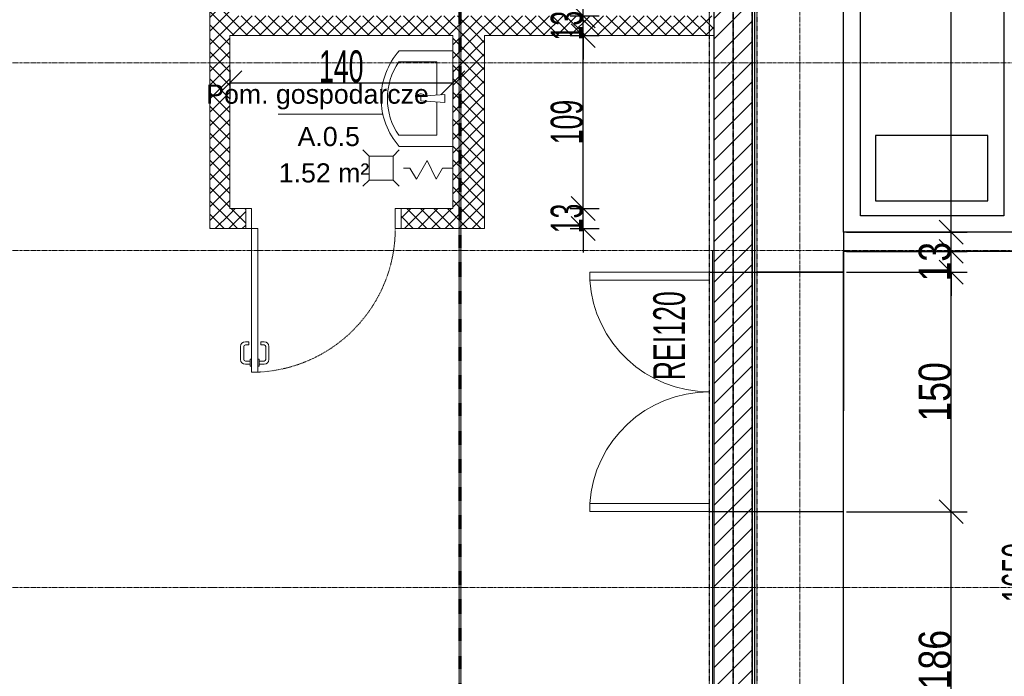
# Model space of a CAD drawing. Header units: millimetres. Extents: x -56965 to 15328, y -25411 to 16900.
# Tile 29 of 69: x -40712 to -34531, y -6241 to -2121. Entities that reach past the tile are written whole.
import ezdxf

# ---------------------------------------------------------------- set-up
doc = ezdxf.new("R2010")
doc.units = ezdxf.units.MM
for name, pattern in [('__FK_przerywana', [3.2004, 1.6002, -1.6002]), ('Kreska', [6.35, 3.175, -3.175]), ('Linia siatki', [22.225, 12.7, -3.175, 3.175, -3.175])]:
    doc.linetypes.add(name, pattern=pattern)
for name, color, linetype, lineweight in [('A-ANNO-DIMS', 7, 'Continuous', 5), ('A-ANNO-DIMS-100', 7, 'Continuous', 5), ('A-AREA-IDEN', 7, 'Continuous', 5), ('A-DETL-THIN', 7, 'Continuous', 5), ('A-DOOR', 7, 'Continuous', 5), ('A-DOOR-FRAM', 7, 'Continuous', 5), ('A-DOOR-HDLN', 7, 'Kreska', 5), ('A-FLOR', 7, 'Continuous', 5), ('A-WALL', 7, 'Continuous', 5), ('A-WALL-FNSH', 7, 'Continuous', 35), ('A-WALL-IDEN', 7, 'Continuous', 5), ('A-WALL-PATT', 7, 'Continuous', 35), ('G-ANNO-SYMB', 7, 'Continuous', 5), ('P-SANR-FIXT', 7, 'Continuous', 5), ('S-GRID', 7, 'Continuous', 5)]:
    doc.layers.add(name, color=color, linetype=linetype, lineweight=lineweight)
doc.layers.add('A-DETL', color=7, linetype='Continuous', lineweight=5, true_color=0x00a600)
doc.styles.add('Arial_1', font='arial.ttf', dxfattribs={"width": 0.8, "height": 200})
doc.styles.add('Arial_3', font='arial.ttf', dxfattribs={"height": 120})
doc.styles.add('Arial_4', font='arial.ttf', dxfattribs={"width": 0.6, "height": 200})
doc.dimstyles.new('REVIT_standard', dxfattribs={"dimscale": 304.8, "dimtxt": 204.05188, "dimasz": 0.492126, "dimexe": 0.328084, "dimexo": 0.0625, "dimgap": 0, "dimtad": 1, "dimdec": 0, "dimlfac": 0.1, "dimzin": 0, "dimdsep": 46, "dimtxsty": 'Arial_1', "dimblk1": 'OBLIQUE', "dimblk2": 'OBLIQUE', "dimsah": 1, "dimcen": 0.09, "dimazin": 0, "dimtfac": 1, "dimtdec": 4, "dimtix": 1, "dimtmove": 0, "dimatfit": 3, "dimfxl": 0.328084, "dimfxlon": 1, "dimtvp": 1, "dimtolj": 1, "dimtzin": 0, "dimarcsym": 2})
doc.dimstyles.new('standard_wielkość_otworów', dxfattribs={"dimscale": 304.8, "dimtxt": 204.05188, "dimasz": 0.492126, "dimexe": 0.328084, "dimexo": 0.0625, "dimgap": 0, "dimtad": 1, "dimdec": 0, "dimlfac": 0.1, "dimzin": 0, "dimdsep": 46, "dimtxsty": 'Arial_4', "dimblk1": 'OBLIQUE', "dimblk2": 'OBLIQUE', "dimsah": 1, "dimcen": 0.09, "dimazin": 0, "dimtfac": 1, "dimtdec": 4, "dimtix": 1, "dimtmove": 0, "dimatfit": 3, "dimfxl": 0.328084, "dimfxlon": 1, "dimtvp": 1, "dimtolj": 1, "dimtzin": 0, "dimarcsym": 2})
doc.dimstyles.new('standard_wielkość_otworów_1', dxfattribs={"dimscale": 304.8, "dimtxt": 204.05188, "dimasz": 0.492126, "dimexe": 0.328084, "dimexo": 0.0625, "dimgap": 0, "dimtad": 1, "dimdec": 0, "dimlfac": 0.1, "dimzin": 0, "dimdsep": 46, "dimtxsty": 'Arial_4', "dimblk1": 'OBLIQUE', "dimblk2": 'OBLIQUE', "dimsah": 1, "dimcen": 0.09, "dimazin": 0, "dimtfac": 1, "dimtdec": 4, "dimtix": 1, "dimtmove": 0, "dimatfit": 3, "dimfxl": 0.328084, "dimfxlon": 1, "dimtvp": 1, "dimtolj": 1, "dimtzin": 0, "dimarcsym": 2})
pattern_1 = [(45, (0, 1348.477), (-42.42641, 42.42641), []), (135, (0, 1348.477), (-42.42641, -42.42641), [])]

# ---------------------------------------------------------------- blocks, each defined once
blk = doc.blocks.new('ARC_SINK_ARRAY - ARC_SINK_ARRAY_60 x 45-1720427-PARTER')
at = {"layer": 'P-SANR-FIXT', "color": 13, "true_color": 0xcb6b69}
for p, q in [((-175, 435.4), (-175, 100)), ((-105, 200), (-105, 439.4)), ((355, 439.4), (355, 200)), ((425, 100), (425, 435.4)), ((110.5, 300), (100, 150)), ((110.5, 300), (139.5, 300)), ((150, 150), (139.5, 300)), ((103.5, 200), (-105, 200)), ((355, 200), (146.5, 200)), ((150, 150), (100, 150))]:
    blk.add_line(p, q, dxfattribs=at)
for centre, radius, start, end in [((125, 100), 450, 90, 131.81031), ((125, 100), 410, 90, 124.12329), ((125, 100), 450, 48.18969, 90), ((125, 100), 410, 55.87671, 90), ((125, 300), 30, 45, 225), ((125, 300), 30, 303.04219, 45), ((125, 300), 30, 225, 236.95781)]:
    blk.add_arc(centre, radius, start, end, dxfattribs=at)
blk = doc.blocks.new('ARC_FLOOR DRAINGE_15x5 - ARC_FLOOR DRAINGE_15x15-1703029-PARTER')
at = {"layer": 'P-SANR-FIXT', "color": 13, "true_color": 0xcb6b69}
for p, q in [((50, 625), (11.1, 663.9)), ((50, 625), (11.1, 663.9)), ((200, 625), (50, 625)), ((50, 625), (50, 475)), ((200, 625), (238.9, 663.9)), ((200, 625), (238.9, 663.9)), ((200, 475), (200, 625)), ((50, 475), (11.1, 436.1)), ((50, 475), (11.1, 436.1)), ((50, 475), (200, 475)), ((200, 475), (238.9, 436.1)), ((200, 475), (238.9, 436.1)), ((125, 370), (125, 410)), ((55.7, 328), (125, 370)), ((173.5, 259.9), (55.7, 328)), ((55.7, 205), (173.5, 259.9)), ((125, 165), (55.7, 205)), ((125, 100), (125, 165))]:
    blk.add_line(p, q, dxfattribs=at)
blk = doc.blocks.new('ARC_DOOR - ARC_DOOR_90 x 211-1721512-PARTER')
at = {"layer": 'A-DOOR'}
for p, q in [((-411, -62.5), (-451, -62.5)), ((-451, -964.5), (-451, -62.5)), ((-411, -964.5), (-411, -62.5)), ((-520, -803.1), (-520, -884.5)), ((-500, -803.1), (-500, -884.5)), ((-469, -773.1), (-490, -773.1)), ((-469, -793.1), (-490, -793.1)), ((-469, -773.1), (-469, -793.1)), ((-393, -773.1), (-393, -793.1)), ((-393, -773.1), (-372, -773.1)), ((-393, -793.1), (-372, -793.1)), ((-362, -803.1), (-362, -884.5)), ((-342, -803.1), (-342, -884.5)), ((-459, -894.5), (-490, -894.5)), ((-459, -914.5), (-490, -914.5)), ((-459, -882), (-459, -927)), ((-451, -882), (-459, -882)), ((-459, -927), (-451, -927)), ((-411, -882), (-403, -882)), ((-403, -927), (-411, -927)), ((-403, -882), (-403, -927)), ((-403, -894.5), (-372, -894.5)), ((-403, -914.5), (-372, -914.5)), ((-451, -964.5), (-411, -964.5))]:
    blk.add_line(p, q, dxfattribs=at)
for centre, radius, start, end in [((-490, -803.1), 30, 90, 180), ((-490, -803.1), 10, 90, 180), ((-372, -803.1), 30, 360, 90), ((-372, -803.1), 10, 0, 90), ((-490, -884.5), 30, 180, 270), ((-490, -884.5), 10, 180, 270), ((-372, -884.5), 30, 270, 0), ((-372, -884.5), 10, 270, 0)]:
    blk.add_arc(centre, radius, start, end, dxfattribs=at)
at = {"layer": 'A-DOOR-FRAM'}
for p, q in [((-488, -62.5), (-488, 62.5)), ((-488, 62.5), (-451, 62.5)), ((-451, 62.5), (-451, -62.5)), ((451, -62.5), (451, 62.5)), ((451, 62.5), (488, 62.5)), ((488, 62.5), (488, -62.5)), ((-451, -62.5), (-488, -62.5)), ((488, -62.5), (451, -62.5))]:
    blk.add_line(p, q, dxfattribs=at)
at = {"layer": 'A-DOOR-HDLN'}
blk.add_arc((-451, -62.5), 902, 270, 0, dxfattribs=at)
blk = doc.blocks.new('_Oblique')
at = {"color": 0, "linetype": 'ByBlock', "lineweight": -2}
blk.add_line((-0.5, -0.5), (0.5, 0.5), dxfattribs=at)
blk = doc.blocks.new('DIMBLOCK92-PARTER')
at = {"layer": 'A-ANNO-DIMS', "color": 0, "lineweight": -2, "transparency": 16777216}
for p, q in [((-37175.1, -3305.9), (-37175.1, -3155.9)), ((-37256.1, -3305.9), (-37075.1, -3305.9)), ((-37175.1, -3430.9), (-37175.1, -3305.9)), ((-37256.1, -3430.9), (-37075.1, -3430.9)), ((-37175.1, -3430.9), (-37175.1, -3580.9))]:
    blk.add_line(p, q, dxfattribs=at)
at = {"layer": 'Defpoints', "color": 0, "transparency": 16777216}
for p in [(-37275.1, -3305.9), (-37175.1, -3305.9), (-37275.1, -3430.9)]:
    blk.add_point(p, dxfattribs=at)
at = {"layer": 'A-ANNO-DIMS', "color": 0, "lineweight": -2, "transparency": 16777216, "xscale": 150, "yscale": 150, "zscale": 150}
for p, rotation in [((-37175.1, -3305.9), 270), ((-37175.1, -3430.9), 90)]:
    blk.add_blockref('_Oblique', p, dxfattribs=dict(at, rotation=rotation))
at = {"layer": 'A-ANNO-DIMS', "color": 0, "transparency": 16777216, "insert": (-37277.3, -3368.4), "char_height": 200, "width": 218.492, "attachment_point": 5, "rotation": 90, "style": 'Arial_4'}
blk.add_mtext('\\A1;13', dxfattribs=at)
blk = doc.blocks.new('DIMBLOCK93-PARTER')
at = {"layer": 'A-ANNO-DIMS', "color": 0, "lineweight": -2, "transparency": 16777216}
for p, q in [((-37256.1, -2220.9), (-37075.1, -2220.9)), ((-37175.1, -3305.9), (-37175.1, -2220.9)), ((-37256.1, -3305.9), (-37075.1, -3305.9))]:
    blk.add_line(p, q, dxfattribs=at)
at = {"layer": 'Defpoints', "color": 0, "transparency": 16777216}
for p in [(-37275.1, -2220.9), (-37175.1, -2220.9), (-37275.1, -3305.9)]:
    blk.add_point(p, dxfattribs=at)
at = {"layer": 'A-ANNO-DIMS', "color": 0, "lineweight": -2, "transparency": 16777216, "xscale": 150, "yscale": 150, "zscale": 150}
for p, rotation in [((-37175.1, -2220.9), 90), ((-37175.1, -3305.9), 270)]:
    blk.add_blockref('_Oblique', p, dxfattribs=dict(at, rotation=rotation))
at = {"layer": 'A-ANNO-DIMS', "color": 0, "transparency": 16777216, "insert": (-37277.2, -2763.4), "char_height": 200, "width": 327.739, "attachment_point": 5, "rotation": 90, "style": 'Arial_4'}
blk.add_mtext('\\A1;109', dxfattribs=at)
blk = doc.blocks.new('DIMBLOCK94-PARTER')
at = {"layer": 'A-ANNO-DIMS', "color": 0, "lineweight": -2, "transparency": 16777216}
for p, q in [((-37175.1, -2095.9), (-37175.1, -1945.9)), ((-37256.1, -2095.9), (-37075.1, -2095.9)), ((-37175.1, -2220.9), (-37175.1, -2095.9)), ((-37256.1, -2220.9), (-37075.1, -2220.9)), ((-37175.1, -2220.9), (-37175.1, -2370.9))]:
    blk.add_line(p, q, dxfattribs=at)
at = {"layer": 'Defpoints', "color": 0, "transparency": 16777216}
for p in [(-37275.1, -2095.9), (-37175.1, -2095.9), (-37275.1, -2220.9)]:
    blk.add_point(p, dxfattribs=at)
at = {"layer": 'A-ANNO-DIMS', "color": 0, "lineweight": -2, "transparency": 16777216, "xscale": 150, "yscale": 150, "zscale": 150}
for p, rotation in [((-37175.1, -2095.9), 270), ((-37175.1, -2220.9), 90)]:
    blk.add_blockref('_Oblique', p, dxfattribs=dict(at, rotation=rotation))
at = {"layer": 'A-ANNO-DIMS', "color": 0, "transparency": 16777216, "insert": (-37277.3, -2158.4), "char_height": 200, "width": 218.492, "attachment_point": 5, "rotation": 90, "style": 'Arial_4'}
blk.add_mtext('\\A1;13', dxfattribs=at)
blk = doc.blocks.new('DIMBLOCK95-PARTER')
at = {"layer": 'A-ANNO-DIMS', "color": 0, "lineweight": -2, "transparency": 16777216}
for p, q in [((-37256.1, 24.1), (-37075.1, 24.1)), ((-37175.1, -2095.9), (-37175.1, 24.1)), ((-37256.1, -2095.9), (-37075.1, -2095.9))]:
    blk.add_line(p, q, dxfattribs=at)
at = {"layer": 'Defpoints', "color": 0, "transparency": 16777216}
for p in [(-37275.1, 24.1), (-37175.1, 24.1), (-37275.1, -2095.9)]:
    blk.add_point(p, dxfattribs=at)
at = {"layer": 'A-ANNO-DIMS', "color": 0, "lineweight": -2, "transparency": 16777216, "xscale": 150, "yscale": 150, "zscale": 150}
for p, rotation in [((-37175.1, 24.1), 90), ((-37175.1, -2095.9), 270)]:
    blk.add_blockref('_Oblique', p, dxfattribs=dict(at, rotation=rotation))
at = {"layer": 'A-ANNO-DIMS', "color": 0, "transparency": 16777216, "insert": (-37275.5, -1035.9), "char_height": 200, "width": 327.739, "attachment_point": 5, "rotation": 90, "style": 'Arial_4'}
blk.add_mtext('\\A1;212', dxfattribs=at)
blk = doc.blocks.new('DIMBLOCK104-PARTER')
at = {"layer": 'A-ANNO-DIMS', "color": 0, "lineweight": -2, "transparency": 16777216}
for p, q in [((-39393.4, -2436), (-39393.4, -2616.9)), ((-37993.4, -2436), (-37993.4, -2616.9)), ((-39393.4, -2516.9), (-37993.4, -2516.9))]:
    blk.add_line(p, q, dxfattribs=at)
at = {"layer": 'Defpoints', "color": 0, "transparency": 16777216}
for p in [(-39393.4, -2416.9), (-37993.4, -2416.9), (-37993.4, -2516.9)]:
    blk.add_point(p, dxfattribs=at)
at = {"layer": 'A-ANNO-DIMS', "color": 0, "lineweight": -2, "transparency": 16777216, "xscale": 150, "yscale": 150, "zscale": 150, "rotation": 180}
blk.add_blockref('_Oblique', (-39393.4, -2516.9), dxfattribs=at)
at = {"layer": 'A-ANNO-DIMS', "color": 0, "lineweight": -2, "transparency": 16777216, "xscale": 150, "yscale": 150, "zscale": 150}
blk.add_blockref('_Oblique', (-37993.4, -2516.9), dxfattribs=at)
at = {"layer": 'A-ANNO-DIMS', "color": 0, "transparency": 16777216, "insert": (-38693.4, -2414.8), "char_height": 200, "width": 327.739, "attachment_point": 5, "style": 'Arial_4'}
blk.add_mtext('\\A1;140', dxfattribs=at)
blk = doc.blocks.new('DIMBLOCK107-PARTER')
at = {"layer": 'A-ANNO-DIMS', "color": 0, "lineweight": -2, "transparency": 16777216}
for p, q in [((-40442.5, -1867.9), (-41107.1, -1867.9)), ((-41007.1, -3430.9), (-41007.1, -1867.9)), ((-40926.1, -3430.9), (-41107.1, -3430.9))]:
    blk.add_line(p, q, dxfattribs=at)
at = {"layer": 'Defpoints', "color": 0, "transparency": 16777216}
for p in [(-41007.1, -1867.9), (-40423.5, -1867.9), (-40907.1, -3430.9)]:
    blk.add_point(p, dxfattribs=at)
at = {"layer": 'A-ANNO-DIMS', "color": 0, "lineweight": -2, "transparency": 16777216, "xscale": 150, "yscale": 150, "zscale": 150}
for p, rotation in [((-41007.1, -1867.9), 90), ((-41007.1, -3430.9), 270)]:
    blk.add_blockref('_Oblique', p, dxfattribs=dict(at, rotation=rotation))
at = {"layer": 'A-ANNO-DIMS', "color": 0, "transparency": 16777216, "insert": (-41109.2, -2649.4), "char_height": 200, "width": 327.739, "attachment_point": 5, "rotation": 90, "style": 'Arial_4'}
blk.add_mtext('\\A1;156', dxfattribs=at)
blk = doc.blocks.new('AN_pomieszczenia - Room Tag With Area-359654-PARTER')
at = {"layer": 'A-AREA-IDEN'}
for p in [(-3.295, 0), (3.295, 0)]:
    blk.add_line(p, (0, 0), dxfattribs=at)
blk = doc.blocks.new('DIMBLOCK329-PARTER')
at = {"layer": 'A-ANNO-DIMS-100', "color": 250, "true_color": 0x303030, "transparency": 16777216}
for p, q in [((-34285.9, 2655.6), (-34360.9, 2730.6)), ((-34285.9, 2655.6), (-34385.9, 2655.6)), ((-34285.9, -13844.4), (-34285.9, 2655.6)), ((-34285.9, 2655.6), (-34210.9, 2580.6)), ((-34285.9, 2655.6), (-34185.9, 2655.6)), ((-34285.9, -13844.4), (-34360.9, -13769.4)), ((-34285.9, -13844.4), (-34385.9, -13844.4)), ((-34285.9, -13844.4), (-34210.9, -13919.4)), ((-34285.9, -13844.4), (-34185.9, -13844.4))]:
    blk.add_line(p, q, dxfattribs=at)
at = {"layer": 'A-ANNO-DIMS-100', "color": 0, "transparency": 16777216, "insert": (-34545.6, -5776.5), "char_height": 200, "width": 436.985, "attachment_point": 1, "rotation": 90, "line_spacing_factor": 0.941778, "style": 'Arial_4'}
blk.add_mtext('1650', dxfattribs=at)
blk = doc.blocks.new('M_Jednoskrzydłowe płytowe - 75-1438897-PARTER')
at = {"layer": 'A-DOOR'}
for p, q in [((324, -150), (324, -900)), ((375, -150), (324, -150)), ((375, -150), (375, -900)), ((375, -900), (324, -900))]:
    blk.add_line(p, q, dxfattribs=at)
blk.add_arc((375, -150), 751.7, 180, 266.10967, dxfattribs=at)
blk = doc.blocks.new('*D606')
at = {"layer": 'A-ANNO-DIMS', "color": 0, "lineweight": -2, "transparency": 16777216}
for p, q in [((-35520.4, -5207.8), (-34764.4, -5207.8)), ((-34864.4, -7064.4), (-34864.4, -5207.8)), ((-35520.4, -7064.4), (-34764.4, -7064.4))]:
    blk.add_line(p, q, dxfattribs=at)
at = {"layer": 'Defpoints', "color": 0, "transparency": 16777216}
for p in [(-35539.4, -5207.8), (-34864.4, -5207.8), (-35539.4, -7064.4)]:
    blk.add_point(p, dxfattribs=at)
at = {"layer": 'A-ANNO-DIMS', "color": 0, "lineweight": -2, "transparency": 16777216, "xscale": 150, "yscale": 150, "zscale": 150}
for p, rotation in [((-34864.4, -5207.8), 90), ((-34864.4, -7064.4), 270)]:
    blk.add_blockref('_Oblique', p, dxfattribs=dict(at, rotation=rotation))
at = {"layer": 'A-ANNO-DIMS', "color": 0, "transparency": 16777216, "insert": (-34966.5, -6136.1), "char_height": 200, "attachment_point": 5, "rotation": 90, "style": 'Arial_1'}
blk.add_mtext('\\A1;186', dxfattribs=at)
blk = doc.blocks.new('*D607')
at = {"layer": 'A-ANNO-DIMS', "color": 0, "lineweight": -2, "transparency": 16777216}
for p, q in [((-35520.4, -3704.4), (-34764.4, -3704.4)), ((-34864.4, -5207.8), (-34864.4, -3704.4)), ((-35520.4, -5207.8), (-34764.4, -5207.8))]:
    blk.add_line(p, q, dxfattribs=at)
at = {"layer": 'Defpoints', "color": 0, "transparency": 16777216}
for p in [(-35539.4, -3704.4), (-34864.4, -3704.4), (-35539.4, -5207.8)]:
    blk.add_point(p, dxfattribs=at)
at = {"layer": 'A-ANNO-DIMS', "color": 0, "lineweight": -2, "transparency": 16777216, "xscale": 150, "yscale": 150, "zscale": 150}
for p, rotation in [((-34864.4, -3704.4), 90), ((-34864.4, -5207.8), 270)]:
    blk.add_blockref('_Oblique', p, dxfattribs=dict(at, rotation=rotation))
at = {"layer": 'A-ANNO-DIMS', "color": 0, "transparency": 16777216, "insert": (-34966.5, -4456.1), "char_height": 200, "attachment_point": 5, "rotation": 90, "style": 'Arial_1'}
blk.add_mtext('\\A1;150', dxfattribs=at)
blk = doc.blocks.new('*D608')
at = {"layer": 'A-ANNO-DIMS', "color": 0, "lineweight": -2, "transparency": 16777216}
for p, q in [((-34864.4, -3574.4), (-34864.4, -3424.4)), ((-35520.4, -3574.4), (-34764.4, -3574.4)), ((-34864.4, -3704.4), (-34864.4, -3574.4)), ((-35520.4, -3704.4), (-34764.4, -3704.4)), ((-34864.4, -3704.4), (-34864.4, -3854.4))]:
    blk.add_line(p, q, dxfattribs=at)
at = {"layer": 'Defpoints', "color": 0, "transparency": 16777216}
for p in [(-35539.4, -3574.4), (-34864.4, -3574.4), (-35539.4, -3704.4)]:
    blk.add_point(p, dxfattribs=at)
at = {"layer": 'A-ANNO-DIMS', "color": 0, "lineweight": -2, "transparency": 16777216, "xscale": 150, "yscale": 150, "zscale": 150}
for p, rotation in [((-34864.4, -3574.4), 270), ((-34864.4, -3704.4), 90)]:
    blk.add_blockref('_Oblique', p, dxfattribs=dict(at, rotation=rotation))
at = {"layer": 'A-ANNO-DIMS', "color": 0, "transparency": 16777216, "insert": (-34966.6, -3639.4), "char_height": 200, "attachment_point": 5, "rotation": 90, "style": 'Arial_1'}
blk.add_mtext('\\A1;13', dxfattribs=at)
blk = doc.blocks.new('*D609')
at = {"layer": 'A-ANNO-DIMS', "color": 0, "lineweight": -2, "transparency": 16777216}
for p, q in [((-35520.4, 2095.6), (-34764.1, 2095.6)), ((-34864.1, -3454.4), (-34864.1, 2095.6)), ((-35520.4, -3454.4), (-34764.1, -3454.4))]:
    blk.add_line(p, q, dxfattribs=at)
at = {"layer": 'Defpoints', "color": 0, "transparency": 16777216}
for p in [(-35539.4, 2095.6), (-34864.1, 2095.6), (-35539.4, -3454.4)]:
    blk.add_point(p, dxfattribs=at)
at = {"layer": 'A-ANNO-DIMS', "color": 0, "lineweight": -2, "transparency": 16777216, "xscale": 150, "yscale": 150, "zscale": 150}
for p, rotation in [((-34864.1, 2095.6), 90), ((-34864.1, -3454.4), 270)]:
    blk.add_blockref('_Oblique', p, dxfattribs=dict(at, rotation=rotation))
at = {"layer": 'A-ANNO-DIMS', "color": 0, "transparency": 16777216, "insert": (-34965.8, -679.4), "char_height": 200, "attachment_point": 5, "rotation": 90, "style": 'Arial_1'}
blk.add_mtext('\\A1;555', dxfattribs=at)

msp = doc.modelspace()

# ---------------------------------------------------------------- hatches: boundary and pattern name
at = {"layer": 'A-WALL-PATT', "lineweight": 5, "true_color": 0x008000}
h = msp.add_hatch(dxfattribs=at)
h.set_pattern_fill('FP_3', color=96, style=0, pattern_type=2)
h.set_pattern_definition(pattern_1)
h.paths.add_polyline_path([(-39518.41602, -3430.93049), (-39393.41602, -3430.93049), (-39393.41602, -1867.93049), (-39518.41602, -1867.93049), (-39518.41602, -2406.74655)])
h.paths.add_polyline_path([(-39518.41602, -891.93049), (-39393.41602, -891.93049), (-39393.41602, 1008.06951), (-39518.41602, 1008.06951), (-39518.41602, -834.09144)])
h.paths.add_polyline_path([(-39455.91602, 1984.06951), (-39393.41602, 1984.06951), (-39393.41602, 3328.06951), (-39518.41602, 3328.06951), (-39518.41602, 1984.06951)])
h.paths.add_polyline_path([(-39393.41602, 4304.06951), (-39393.41602, 4754.06951), (-39518.41602, 4754.06951), (-39518.41602, 4304.06951), (-39455.91602, 4304.06951)])
at = {"layer": 'A-WALL-PATT', "lineweight": 5}
h = msp.add_hatch(dxfattribs=at)
h.set_pattern_fill('FP_1', color=256, style=0, pattern_type=2)
h.set_pattern_definition([(45, (0, 0), (-63.6396, 63.6396), [])])
h.paths.add_polyline_path([(-36353.41602, -14114.40745), (-36113.41602, -14114.40745), (-36113.41602, 2655.59255), (-36353.41602, 2655.59255), (-36353.41602, -13977.48175)])
at = {"layer": 'A-WALL-PATT', "lineweight": 5, "true_color": 0x008000}
h = msp.add_hatch(dxfattribs=at)
h.set_pattern_fill('FP_3', color=96, style=0, pattern_type=2)
h.set_pattern_definition(pattern_1)
h.paths.add_polyline_path([(-36353.41602, -2220.93049), (-36353.41602, -2095.93049), (-39393.41602, -2095.93049), (-39393.41602, -2220.93049), (-37793.41602, -2220.93049)])
h = msp.add_hatch(dxfattribs=at)
h.set_pattern_fill('FP_3', color=96, style=0, pattern_type=2)
h.set_pattern_definition(pattern_1)
h.paths.add_polyline_path([(-37793.41602, -3305.93049), (-37793.41602, -2220.93049), (-37993.41602, -2220.93049), (-37993.41602, -3305.93049)])
h = msp.add_hatch(dxfattribs=at)
h.set_pattern_fill('FP_3', color=96, style=0, pattern_type=2)
h.set_pattern_definition(pattern_1)
h.paths.add_polyline_path([(-39393.41602, -3430.93049), (-39293.41602, -3430.93049), (-39293.41602, -3305.93049), (-39393.41602, -3305.93049), (-39393.41602, -3368.43049)])
h.paths.add_polyline_path([(-38317.41602, -3430.93049), (-37793.41602, -3430.93049), (-37793.41602, -3305.93049), (-38317.41602, -3305.93049), (-38317.41602, -3368.43049)])

# ---------------------------------------------------------------- linework, layer by layer
for p, q in [((-35433.82723, -3351.70036), (-35433.82723, -1251.70036)), ((-34533.82723, -1251.70036), (-34533.82723, -3351.70036)), ((-34533.82723, -3351.70036), (-35433.82723, -3351.70036)), ((-30283.41602, -3454.40745), (-35539.41602, -3454.40745)), ((-30283.41602, -3574.40745), (-35539.41602, -3574.40745)), ((-35539.41602, -3574.40745), (-35539.41602, -4574.40745)), ((-35539.41602, -3574.40745), (-35539.41602, -3704.40745)), ((-36383.41602, -3704.40745), (-35539.41602, -3704.40745)), ((-35539.41602, -3704.40745), (-36083.41602, -3704.40745)), ((-35539.41602, -3704.40745), (-36083.41602, -3704.40745)), ((-36383.41602, -5207.79036), (-35539.41602, -5207.79036))]:
    msp.add_line(p, q)
msp.add_lwpolyline([(-35339.46743, -3257.32587), (-34633.41734, -3257.32587), (-34633.41734, -2847.73399), (-35339.46743, -2847.73399)], close=True)
at = {"layer": 'A-DETL', "color": 6, "linetype": '__FK_przerywana', "lineweight": 35, "true_color": 0xff00ff}
msp.add_line((-36113.41602, 4055.59255), (-36113.41602, -13584.40745), dxfattribs=at)
at = {"layer": 'A-DETL', "color": 4, "linetype": '__FK_przerywana', "lineweight": 35, "true_color": 0x00ffff}
msp.add_line((-36233.41602, 3155.59255), (-36233.41602, -14104.40745), dxfattribs=at)
at = {"layer": 'A-DETL-THIN', "linetype": '__FK_przerywana', "lineweight": 25}
for p, q in [((-36383.41602, 9745.59255), (-36383.41602, -20694.40745)), ((-36083.41602, 9745.59255), (-36083.41602, -20694.40745))]:
    msp.add_line(p, q, dxfattribs=at)
at = {"layer": 'A-FLOR'}
msp.add_line((-36363.41602, -14164.40745), (-36363.41602, -3569.40745), dxfattribs=at)
at = {"layer": 'A-WALL', "lineweight": 25}
for p, q in [((-36353.41602, 9685.59255), (-36353.41602, -14114.40745)), ((-36113.41602, 9685.59255), (-36113.41602, -14114.40745)), ((-36099.41602, 2655.59255), (-36099.41602, -13844.40745)), ((-35539.41602, -3454.40745), (-35539.41602, 2095.59255)), ((-35539.41602, -3454.40745), (-35539.41602, -3574.40745)), ((-35539.41602, -7614.40745), (-35539.41602, -3574.40745))]:
    msp.add_line(p, q, dxfattribs=at)
at = {"layer": 'A-WALL-FNSH', "lineweight": 5}
for p, q in [((-39518.41602, -1867.93049), (-39518.41602, -3430.93049)), ((-39393.41602, -3305.93049), (-39393.41602, -2220.93049)), ((-39393.41602, -2220.93049), (-37993.41602, -2220.93049)), ((-37993.41602, -2220.93049), (-37993.41602, -3305.93049)), ((-37793.41602, -3430.93049), (-37793.41602, -2220.93049)), ((-37793.41602, -2220.93049), (-36353.41602, -2220.93049)), ((-39293.41602, -3305.93049), (-39393.41602, -3305.93049)), ((-39293.41602, -3430.93049), (-39293.41602, -3305.93049)), ((-37993.41602, -3305.93049), (-38317.41602, -3305.93049)), ((-38317.41602, -3305.93049), (-38317.41602, -3430.93049)), ((-39518.41602, -3430.93049), (-39293.41602, -3430.93049)), ((-38317.41602, -3430.93049), (-37793.41602, -3430.93049))]:
    msp.add_line(p, q, dxfattribs=at)
at = {"layer": 'G-ANNO-SYMB', "linetype": 'Kreska', "lineweight": 70}
msp.add_line((-37949.42839, 16899.9889), (-37949.42839, -23051.36354), dxfattribs=at)
at = {"layer": 'S-GRID', "linetype": 'Linia siatki'}
for p, q in [((-36233.41602, 15853.26345), (-36233.41602, -23865.32553)), ((-35813.41602, 10521.57226), (-35813.41602, -21375.48764)), ((-55866.74056, -2392.40745), (1287.74041, -2392.40745)), ((-55866.74056, -3569.40745), (1287.74041, -3569.40745)), ((-55866.74056, -5684.40745), (1287.74041, -5684.40745))]:
    msp.add_line(p, q, dxfattribs=at)

# ---------------------------------------------------------------- block references
at = {"layer": 'A-AREA-IDEN', "xscale": 99.99999999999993, "yscale": 99.99999999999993, "zscale": 99.99999999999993}
msp.add_blockref('AN_pomieszczenia - Room Tag With Area-359654-PARTER', (-38759.46676, -2713.37869), dxfattribs=at)
at = {"layer": 'A-DOOR'}
msp.add_blockref('ARC_DOOR - ARC_DOOR_90 x 211-1721512-PARTER', (-38805.41602, -3368.43049), dxfattribs=at)
at = {"layer": 'A-DOOR', "xscale": -1, "rotation": 270.0000000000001}
msp.add_blockref('M_Jednoskrzydłowe płytowe - 75-1438897-PARTER', (-36233.41602, -4079.40745), dxfattribs=at)
at = {"layer": 'A-DOOR', "rotation": 269.9999999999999}
msp.add_blockref('M_Jednoskrzydłowe płytowe - 75-1438897-PARTER', (-36233.41602, -4832.79036), dxfattribs=at)
at = {"layer": 'P-SANR-FIXT', "color": 13, "true_color": 0xcb6b69, "rotation": 90}
for name, p in [('ARC_SINK_ARRAY - ARC_SINK_ARRAY_60 x 45-1720427-PARTER', (-37893.41602, -2740.93049)), ('ARC_FLOOR DRAINGE_15x5 - ARC_FLOOR DRAINGE_15x15-1703029-PARTER', (-37893.41602, -3177.03962))]:
    msp.add_blockref(name, p, dxfattribs=at)

# ---------------------------------------------------------------- texts
at = {"layer": 'A-AREA-IDEN', "char_height": 120, "attachment_point": 1, "style": 'Arial_3'}
for s, insert, width in [('Pom. gospodarcze', (-39541.21119, -2528.01242), 1803.796875), ('A.0.5', (-38967.63095, -2793.79747), 513.08), ('1.52 m²', (-39085.58619, -3022.11209), 737.5525)]:
    msp.add_mtext(s, dxfattribs=dict(at, insert=insert, width=width))
at = {"layer": 'A-WALL-IDEN', "color": 1, "true_color": 0xff0000, "insert": (-36734.47582, -4383.75678), "char_height": 200, "width": 692.658, "attachment_point": 1, "rotation": 90, "style": 'Arial_4'}
msp.add_mtext('REI120', dxfattribs=at)

# ---------------------------------------------------------------- dimensions: what is measured, and where the dimension line sits
at = {"layer": 'A-ANNO-DIMS', "color": 250, "true_color": 0x303030}
for base, p1, p2, dimstyle, override, picture, middle in [((-34285.90792, 2655.59255), (-34385.90792, -13844.40745), (-34385.90792, 2655.59255), 'standard_wielkość_otworów_1', {"dimpost": '<>', "dimfxl": 16500}, 'DIMBLOCK329-PARTER', (-34388.02251, -5594.40745)), ((-34864.05721, 2095.59255), (-35539.41602, -3454.40745), (-35539.41602, 2095.59255), 'REVIT_standard', {"dimpost": '<>', "dimfxl": 5556}, '*D609', (-34965.76253, -679.40745)), ((-37175.13314, 24.06951), (-37275.13314, -2095.93049), (-37275.13314, 24.06951), 'standard_wielkość_otworów', {"dimpost": '<>', "dimfxl": 2120}, 'DIMBLOCK95-PARTER', (-37275.54242, -1035.93049)), ((-41007.07097, -1867.93049), (-40907.07097, -3430.93049), (-40423.46402, -1867.93049), 'standard_wielkość_otworów', {"dimpost": '<>', "dimfxl": 1636.10656}, 'DIMBLOCK107-PARTER', (-41109.18557, -2649.43049)), ((-37175.1331388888, -2095.9304903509), (-37275.1331388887, -2220.9304903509), (-37275.1331388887, -2095.9304903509), 'standard_wielkość_otworów', {"dimpost": '<>', "dimfxl": 125}, 'DIMBLOCK94-PARTER', (-37277.3159492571, -2158.4304903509)), ((-37175.1331388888, -2220.9304903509), (-37275.1331388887, -3305.9304903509), (-37275.1331388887, -2220.9304903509), 'standard_wielkość_otworów', {"dimpost": '<>', "dimfxl": 1085}, 'DIMBLOCK93-PARTER', (-37277.2477364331, -2763.4304903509)), ((-37175.1331388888, -3305.9304903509), (-37275.1331388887, -3430.9304903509), (-37275.1331388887, -3305.9304903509), 'standard_wielkość_otworów', {"dimpost": '<>', "dimfxl": 125}, 'DIMBLOCK92-PARTER', (-37277.3159492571, -3368.4304903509)), ((-34864.43721, -3574.40745), (-35539.41602, -3704.40745), (-35539.41602, -3574.40745), 'REVIT_standard', {"dimpost": '<>', "dimfxl": 5556}, '*D608', (-34966.62002, -3639.40745)), ((-34864.40721, -3704.40745), (-35539.41602, -5207.79036), (-35539.41602, -3704.40745), 'REVIT_standard', {"dimpost": '<>', "dimfxl": 5556}, '*D607', (-34966.52181, -4456.09891)), ((-34864.40721, -5207.79036), (-35539.41602, -7064.40745), (-35539.41602, -5207.79036), 'REVIT_standard', {"dimpost": '<>', "dimfxl": 5556}, '*D606', (-34966.52181, -6136.09891))]:
    dim = msp.add_linear_dim(base=base, p1=p1, p2=p2, angle=90, dimstyle=dimstyle, override=override, dxfattribs=at)
    dim.commit()
    dim.dimension.update_dxf_attribs({"geometry": picture, "text_midpoint": middle})
dim = msp.add_linear_dim(base=(-37993.41602, -2516.93932), p1=(-39393.41602, -2416.93932), p2=(-37993.41602, -2416.93932), dimstyle='standard_wielkość_otworów', override={"dimpost": '<>', "dimfxl": 1400}, dxfattribs=at)
dim.commit()
dim.dimension.update_dxf_attribs({"geometry": 'DIMBLOCK104-PARTER', "text_midpoint": (-38693.41602, -2414.82472)})

doc.saveas('drawing.dxf')
